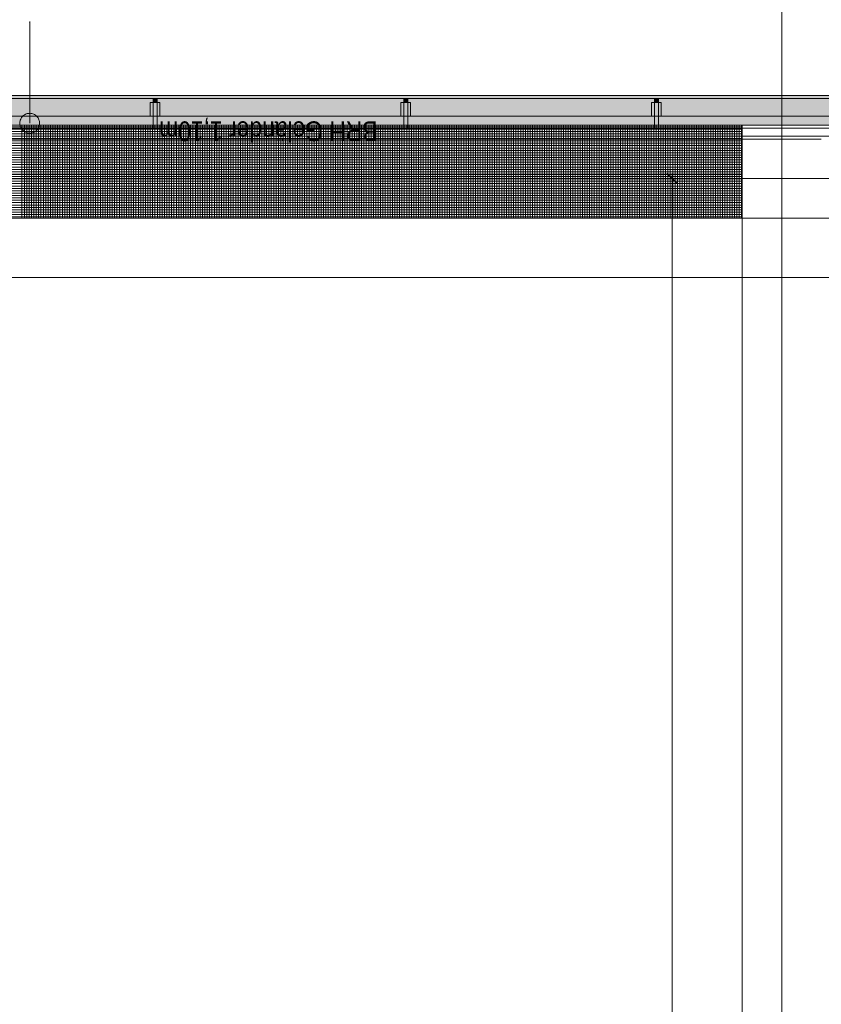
# Model space of a CAD drawing. Extents: x -720 to 300, y 62 to 1112.
# Tile 52 of 60: x -230 to -149, y 916 to 1016. Entities that reach past the tile are written whole.
import ezdxf
from ezdxf.lldxf.tags import DXFTag

# ---------------------------------------------------------------- set-up
doc = ezdxf.new("R2010")
doc.units = 0
doc.layers.get('0').update_dxf_attribs({"lineweight": 13})
for name, color, linetype, lineweight, true_color in [('30 -36 Dächer- 3 Dachbeläge', 9, 'Continuous', 15, 0x808080), ('30 -36 Dächer- 4 Dachbekleidungen', 9, 'Continuous', 9, 0x808080), ('60- 61 allgemeine Ausstattung- 4 Terrassen', 9, 'Continuous', 9, 0x808080), ('70 -72 Beschriftung- 1 Beschriftung allgemein', 7, 'Continuous', 9, 0xff6633), ('70 -76 Bemaßung- 2 Allgemein', 9, 'Continuous', 5, 0x808080)]:
    doc.layers.add(name, color=color, linetype=linetype, lineweight=lineweight, true_color=true_color)
doc.layers.add('40 -41 Abwasser_Wasser_Gas- 2 Wasser-1', color=7, linetype='Continuous', lineweight=15)
doc.layers.add('70 -71 Achsen- 1 Gebäudeachsen', color=7, linetype='STRICHPUNKT2-A06DN9U3MF', lineweight=18)
doc.styles.get("Standard").update_dxf_attribs({"font": 'ARIALN.TTF'})
tags = doc.linetypes.add('STRICHPUNKT2-A06DN9U3MF', pattern=[12.7, 6.35, -3.175, 0, -3.175]).pattern_tags.tags
tags[10:11] = [DXFTag(74, 4), DXFTag(75, 0), DXFTag(340, '0'), DXFTag(46, 0.0), DXFTag(50, 0.0), DXFTag(44, 0.0), DXFTag(45, 0.0)]
tags[8:9] = [DXFTag(74, 4), DXFTag(75, 0), DXFTag(340, '0'), DXFTag(46, 0.0), DXFTag(50, 0.0), DXFTag(44, 0.0), DXFTag(45, 0.0)]
tags[6:7] = [DXFTag(74, 4), DXFTag(75, 0), DXFTag(340, '0'), DXFTag(46, 0.0), DXFTag(50, 0.0), DXFTag(44, 0.0), DXFTag(45, 0.0)]
tags[4:5] = [DXFTag(74, 4), DXFTag(75, 0), DXFTag(340, '0'), DXFTag(46, 0.0), DXFTag(50, 0.0), DXFTag(44, 0.0), DXFTag(45, 0.0)]

# ---------------------------------------------------------------- blocks, each defined once
blk = doc.blocks.new('Referenz-A06DN9U5MF')
at = {"layer": '30 -36 Dächer- 3 Dachbeläge', "color": 0, "linetype": 'Continuous', "ltscale": 0.15}
for p, q in [((76.456, 1008.312), (-600.45, 1008.312)), ((-600.45, 1005.312), (76.456, 1005.312))]:
    blk.add_line(p, q, dxfattribs=at)
at = {"layer": '30 -36 Dächer- 3 Dachbeläge', "color": 0, "lineweight": 9}
for p, q in [((-216.383, 1007.612), (-216.383, 1008.012)), ((-215.983, 1007.612), (-216.383, 1007.612)), ((-215.983, 1008.012), (-215.983, 1007.612)), ((-191.05, 1007.612), (-191.05, 1008.012)), ((-190.65, 1007.612), (-191.05, 1007.612)), ((-190.65, 1008.012), (-190.65, 1007.612)), ((-165.717, 1007.612), (-165.717, 1008.012)), ((-165.317, 1007.612), (-165.717, 1007.612)), ((-165.317, 1008.012), (-165.317, 1007.612))]:
    blk.add_line(p, q, dxfattribs=at)
at = {"layer": '30 -36 Dächer- 3 Dachbeläge', "color": 0, "lineweight": 0}
for points in [[(-600.45, 1005.312), (-600.45, 1008.312), (76.456, 1006.984)], [(76.456, 1006.984), (-600.45, 1008.312), (76.456, 1008.312)], [(-216.383, 1007.612), (-215.983, 1007.612), (-216.383, 1008.012)], [(-216.383, 1008.012), (-215.983, 1007.612), (-215.983, 1008.012)], [(-191.05, 1007.612), (-190.65, 1007.612), (-191.05, 1008.012)], [(-191.05, 1008.012), (-190.65, 1007.612), (-190.65, 1008.012)], [(-165.717, 1007.612), (-165.317, 1007.612), (-165.717, 1008.012)], [(-165.717, 1008.012), (-165.317, 1007.612), (-165.317, 1008.012)], [(-600.45, 1005.312), (76.456, 1006.984), (76.456, 1005.312)]]:
    blk.add_solid(points, dxfattribs=at)
at = {"layer": '30 -36 Dächer- 4 Dachbekleidungen', "color": 0, "linetype": 'Continuous', "ltscale": 0.13}
for p, q in [((76.456, 1008.012), (-600.45, 1008.012)), ((-216.683, 1006.212), (-216.683, 1007.612)), ((-216.683, 1007.612), (-216.383, 1007.612)), ((-215.983, 1007.612), (-216.383, 1007.612)), ((-216.383, 1007.612), (-216.383, 1006.212)), ((-215.983, 1006.212), (-215.983, 1007.612)), ((-215.683, 1007.612), (-215.983, 1007.612)), ((-215.683, 1006.212), (-215.683, 1007.612)), ((-191.35, 1006.212), (-191.35, 1007.612)), ((-191.35, 1007.612), (-191.05, 1007.612)), ((-190.65, 1007.612), (-191.05, 1007.612)), ((-191.05, 1007.612), (-191.05, 1006.212)), ((-190.65, 1006.212), (-190.65, 1007.612)), ((-190.35, 1007.612), (-190.65, 1007.612)), ((-190.35, 1006.212), (-190.35, 1007.612)), ((-166.017, 1006.212), (-166.017, 1007.612)), ((-166.017, 1007.612), (-165.717, 1007.612)), ((-165.317, 1007.612), (-165.717, 1007.612)), ((-165.717, 1007.612), (-165.717, 1006.212)), ((-165.317, 1006.212), (-165.317, 1007.612)), ((-165.017, 1007.612), (-165.317, 1007.612)), ((-165.017, 1006.212), (-165.017, 1007.612)), ((-600.45, 1006.212), (76.456, 1006.212)), ((-216.383, 1005.012), (-216.383, 1006.212)), ((-215.983, 1006.212), (-215.983, 1005.012)), ((-191.05, 1005.012), (-191.05, 1006.212)), ((-190.65, 1006.212), (-190.65, 1005.012)), ((-165.717, 1005.012), (-165.717, 1006.212)), ((-165.317, 1006.212), (-165.317, 1005.012)), ((76.456, 1005.012), (-600.45, 1005.012)), ((-215.983, 1005.012), (-216.383, 1005.012)), ((-190.65, 1005.012), (-191.05, 1005.012)), ((-165.317, 1005.012), (-165.717, 1005.012)), ((-600.45, 1004.212), (76.456, 1004.212))]:
    blk.add_line(p, q, dxfattribs=at)
at = {"layer": '40 -41 Abwasser_Wasser_Gas- 2 Wasser-1', "color": 0, "linetype": 'Continuous', "ltscale": 0.15}
for p, q in [((-229.202, 1006.448), (-229.109, 1006.478)), ((-229.109, 1006.478), (-229.013, 1006.499)), ((-229.013, 1006.499), (-228.915, 1006.51)), ((-228.915, 1006.51), (-228.817, 1006.512)), ((-228.817, 1006.512), (-228.719, 1006.504)), ((-228.719, 1006.504), (-228.623, 1006.486)), ((-228.623, 1006.486), (-228.528, 1006.459)), ((-229.849, 1005.545), (-229.841, 1005.643)), ((-229.848, 1005.447), (-229.849, 1005.545)), ((-229.841, 1005.643), (-229.824, 1005.739)), ((-229.824, 1005.739), (-229.797, 1005.834)), ((-229.797, 1005.834), (-229.761, 1005.925)), ((-229.761, 1005.925), (-229.716, 1006.012)), ((-229.716, 1006.012), (-229.663, 1006.095)), ((-229.663, 1006.095), (-229.602, 1006.171)), ((-229.602, 1006.171), (-229.533, 1006.242)), ((-229.533, 1006.242), (-229.459, 1006.305)), ((-229.459, 1006.305), (-229.378, 1006.361)), ((-229.378, 1006.361), (-229.292, 1006.409)), ((-229.292, 1006.409), (-229.202, 1006.448)), ((-228.528, 1006.459), (-228.437, 1006.423)), ((-228.437, 1006.423), (-228.35, 1006.378)), ((-228.35, 1006.378), (-228.267, 1006.325)), ((-228.267, 1006.325), (-228.191, 1006.264)), ((-228.191, 1006.264), (-228.12, 1006.196)), ((-228.12, 1006.196), (-228.057, 1006.121)), ((-228.057, 1006.121), (-228.001, 1006.04)), ((-228.001, 1006.04), (-227.953, 1005.954)), ((-227.953, 1005.954), (-227.914, 1005.864)), ((-227.914, 1005.864), (-227.884, 1005.771)), ((-227.884, 1005.771), (-227.863, 1005.675)), ((-227.863, 1005.675), (-227.852, 1005.577)), ((-227.85, 1005.479), (-227.858, 1005.382)), ((-227.852, 1005.577), (-227.85, 1005.479)), ((-229.837, 1005.349), (-229.848, 1005.447)), ((-229.816, 1005.253), (-229.837, 1005.349)), ((-229.786, 1005.16), (-229.816, 1005.253)), ((-229.747, 1005.07), (-229.786, 1005.16)), ((-229.699, 1004.984), (-229.747, 1005.07)), ((-229.643, 1004.903), (-229.699, 1004.984)), ((-229.58, 1004.828), (-229.643, 1004.903)), ((-229.509, 1004.76), (-229.58, 1004.828)), ((-229.432, 1004.699), (-229.509, 1004.76)), ((-229.35, 1004.646), (-229.432, 1004.699)), ((-229.263, 1004.601), (-229.35, 1004.646)), ((-229.171, 1004.565), (-229.263, 1004.601)), ((-229.077, 1004.538), (-229.171, 1004.565)), ((-228.98, 1004.521), (-229.077, 1004.538)), ((-228.883, 1004.513), (-228.98, 1004.521)), ((-228.784, 1004.514), (-228.883, 1004.513)), ((-228.687, 1004.525), (-228.784, 1004.514)), ((-228.591, 1004.546), (-228.687, 1004.525)), ((-228.498, 1004.576), (-228.591, 1004.546)), ((-228.408, 1004.615), (-228.498, 1004.576)), ((-228.322, 1004.663), (-228.408, 1004.615)), ((-228.241, 1004.719), (-228.322, 1004.663)), ((-228.166, 1004.782), (-228.241, 1004.719)), ((-228.098, 1004.853), (-228.166, 1004.782)), ((-228.037, 1004.93), (-228.098, 1004.853)), ((-227.984, 1005.012), (-228.037, 1004.93)), ((-227.939, 1005.099), (-227.984, 1005.012)), ((-227.903, 1005.191), (-227.939, 1005.099)), ((-227.876, 1005.285), (-227.903, 1005.191)), ((-227.858, 1005.382), (-227.876, 1005.285))]:
    blk.add_line(p, q, dxfattribs=at)
at = {"layer": '40 -41 Abwasser_Wasser_Gas- 2 Wasser-1', "color": 0, "linetype": 'Continuous', "lineweight": 9, "ltscale": 0.13}
for p, q in [((-596.91, 995.912), (76.456, 995.912)), ((76.456, 989.912), (-596.91, 989.912))]:
    blk.add_line(p, q, dxfattribs=at)
at = {"layer": '60- 61 allgemeine Ausstattung- 4 Terrassen', "color": 0}
for p, q in [((-300.85, 1005.312), (-156.85, 1005.312)), ((-300.85, 1005.162), (-156.85, 1005.162)), ((-300.85, 1004.922), (-156.85, 1004.922)), ((-300.85, 1004.682), (-156.85, 1004.682)), ((-229.63, 995.912), (-229.63, 1005.312)), ((-229.39, 995.912), (-229.39, 1005.312)), ((-229.15, 995.912), (-229.15, 1005.312)), ((-228.91, 995.912), (-228.91, 1005.312)), ((-228.67, 995.912), (-228.67, 1005.312)), ((-228.43, 995.912), (-228.43, 1005.312)), ((-228.19, 995.912), (-228.19, 1005.312)), ((-227.95, 995.912), (-227.95, 1005.312)), ((-227.71, 995.912), (-227.71, 1005.312)), ((-227.47, 995.912), (-227.47, 1005.312)), ((-227.23, 995.912), (-227.23, 1005.312)), ((-226.99, 995.912), (-226.99, 1005.312)), ((-226.75, 995.912), (-226.75, 1005.312)), ((-226.51, 995.912), (-226.51, 1005.312)), ((-226.27, 995.912), (-226.27, 1005.312)), ((-226.03, 995.912), (-226.03, 1005.312)), ((-225.79, 995.912), (-225.79, 1005.312)), ((-225.55, 995.912), (-225.55, 1005.312)), ((-225.31, 995.912), (-225.31, 1005.312)), ((-225.07, 995.912), (-225.07, 1005.312)), ((-224.83, 995.912), (-224.83, 1005.312)), ((-224.59, 995.912), (-224.59, 1005.312)), ((-224.35, 995.912), (-224.35, 1005.312)), ((-224.11, 995.912), (-224.11, 1005.312)), ((-223.87, 995.912), (-223.87, 1005.312)), ((-223.63, 995.912), (-223.63, 1005.312)), ((-223.39, 995.912), (-223.39, 1005.312)), ((-223.15, 995.912), (-223.15, 1005.312)), ((-222.91, 995.912), (-222.91, 1005.312)), ((-222.67, 995.912), (-222.67, 1005.312)), ((-222.43, 995.912), (-222.43, 1005.312)), ((-222.19, 995.912), (-222.19, 1005.312)), ((-221.95, 995.912), (-221.95, 1005.312)), ((-221.71, 995.912), (-221.71, 1005.312)), ((-221.47, 995.912), (-221.47, 1005.312)), ((-221.23, 995.912), (-221.23, 1005.312)), ((-220.99, 995.912), (-220.99, 1005.312)), ((-220.75, 995.912), (-220.75, 1005.312)), ((-220.51, 995.912), (-220.51, 1005.312)), ((-220.27, 995.912), (-220.27, 1005.312)), ((-220.03, 995.912), (-220.03, 1005.312)), ((-219.79, 995.912), (-219.79, 1005.312)), ((-219.55, 995.912), (-219.55, 1005.312)), ((-219.31, 995.912), (-219.31, 1005.312)), ((-219.07, 995.912), (-219.07, 1005.312)), ((-218.83, 995.912), (-218.83, 1005.312)), ((-218.59, 995.912), (-218.59, 1005.312)), ((-218.35, 995.912), (-218.35, 1005.312)), ((-218.11, 995.912), (-218.11, 1005.312)), ((-217.87, 995.912), (-217.87, 1005.312)), ((-217.63, 995.912), (-217.63, 1005.312)), ((-217.39, 995.912), (-217.39, 1005.312)), ((-217.15, 995.912), (-217.15, 1005.312)), ((-216.91, 995.912), (-216.91, 1005.312)), ((-216.67, 995.912), (-216.67, 1005.312)), ((-216.43, 995.912), (-216.43, 1005.312)), ((-216.19, 995.912), (-216.19, 1005.312)), ((-215.95, 995.912), (-215.95, 1005.312)), ((-215.71, 995.912), (-215.71, 1005.312)), ((-215.47, 995.912), (-215.47, 1005.312)), ((-215.23, 995.912), (-215.23, 1005.312)), ((-214.99, 995.912), (-214.99, 1005.312)), ((-214.75, 995.912), (-214.75, 1005.312)), ((-214.51, 995.912), (-214.51, 1005.312)), ((-214.27, 995.912), (-214.27, 1005.312)), ((-214.03, 995.912), (-214.03, 1005.312)), ((-213.79, 995.912), (-213.79, 1005.312)), ((-213.55, 995.912), (-213.55, 1005.312)), ((-213.31, 995.912), (-213.31, 1005.312)), ((-213.07, 995.912), (-213.07, 1005.312)), ((-212.83, 995.912), (-212.83, 1005.312)), ((-212.59, 995.912), (-212.59, 1005.312)), ((-212.35, 995.912), (-212.35, 1005.312)), ((-212.11, 995.912), (-212.11, 1005.312)), ((-211.87, 995.912), (-211.87, 1005.312)), ((-211.63, 995.912), (-211.63, 1005.312)), ((-211.39, 995.912), (-211.39, 1005.312)), ((-211.15, 995.912), (-211.15, 1005.312)), ((-210.91, 995.912), (-210.91, 1005.312)), ((-210.67, 995.912), (-210.67, 1005.312)), ((-210.43, 995.912), (-210.43, 1005.312)), ((-210.19, 995.912), (-210.19, 1005.312)), ((-209.95, 995.912), (-209.95, 1005.312)), ((-209.71, 995.912), (-209.71, 1005.312)), ((-209.47, 995.912), (-209.47, 1005.312)), ((-209.23, 995.912), (-209.23, 1005.312)), ((-208.99, 995.912), (-208.99, 1005.312)), ((-208.75, 995.912), (-208.75, 1005.312)), ((-208.51, 995.912), (-208.51, 1005.312)), ((-208.27, 995.912), (-208.27, 1005.312)), ((-208.03, 995.912), (-208.03, 1005.312)), ((-207.79, 995.912), (-207.79, 1005.312)), ((-207.55, 995.912), (-207.55, 1005.312)), ((-207.31, 995.912), (-207.31, 1005.312)), ((-207.07, 995.912), (-207.07, 1005.312)), ((-206.83, 995.912), (-206.83, 1005.312)), ((-206.59, 995.912), (-206.59, 1005.312)), ((-206.35, 995.912), (-206.35, 1005.312)), ((-206.11, 995.912), (-206.11, 1005.312)), ((-205.87, 995.912), (-205.87, 1005.312)), ((-205.63, 995.912), (-205.63, 1005.312)), ((-205.39, 995.912), (-205.39, 1005.312)), ((-205.15, 995.912), (-205.15, 1005.312)), ((-204.91, 995.912), (-204.91, 1005.312)), ((-204.67, 995.912), (-204.67, 1005.312)), ((-204.43, 995.912), (-204.43, 1005.312)), ((-204.19, 995.912), (-204.19, 1005.312)), ((-203.95, 995.912), (-203.95, 1005.312)), ((-203.71, 995.912), (-203.71, 1005.312)), ((-203.47, 995.912), (-203.47, 1005.312)), ((-203.23, 995.912), (-203.23, 1005.312)), ((-202.99, 995.912), (-202.99, 1005.312)), ((-202.75, 995.912), (-202.75, 1005.312)), ((-202.51, 995.912), (-202.51, 1005.312)), ((-202.27, 995.912), (-202.27, 1005.312)), ((-202.03, 995.912), (-202.03, 1005.312)), ((-201.79, 995.912), (-201.79, 1005.312)), ((-201.55, 995.912), (-201.55, 1005.312)), ((-201.31, 995.912), (-201.31, 1005.312)), ((-201.07, 995.912), (-201.07, 1005.312)), ((-200.83, 995.912), (-200.83, 1005.312)), ((-200.59, 995.912), (-200.59, 1005.312)), ((-200.35, 995.912), (-200.35, 1005.312)), ((-200.11, 995.912), (-200.11, 1005.312)), ((-199.87, 995.912), (-199.87, 1005.312)), ((-199.63, 995.912), (-199.63, 1005.312)), ((-199.39, 995.912), (-199.39, 1005.312)), ((-199.15, 995.912), (-199.15, 1005.312)), ((-198.91, 995.912), (-198.91, 1005.312)), ((-198.67, 995.912), (-198.67, 1005.312)), ((-198.43, 995.912), (-198.43, 1005.312)), ((-198.19, 995.912), (-198.19, 1005.312)), ((-197.95, 995.912), (-197.95, 1005.312)), ((-197.71, 995.912), (-197.71, 1005.312)), ((-197.47, 995.912), (-197.47, 1005.312)), ((-197.23, 995.912), (-197.23, 1005.312)), ((-196.99, 995.912), (-196.99, 1005.312)), ((-196.75, 995.912), (-196.75, 1005.312)), ((-196.51, 995.912), (-196.51, 1005.312)), ((-196.27, 995.912), (-196.27, 1005.312)), ((-196.03, 995.912), (-196.03, 1005.312)), ((-195.79, 995.912), (-195.79, 1005.312)), ((-195.55, 995.912), (-195.55, 1005.312)), ((-195.31, 995.912), (-195.31, 1005.312)), ((-195.07, 995.912), (-195.07, 1005.312)), ((-194.83, 995.912), (-194.83, 1005.312)), ((-194.59, 995.912), (-194.59, 1005.312)), ((-194.35, 995.912), (-194.35, 1005.312)), ((-194.11, 995.912), (-194.11, 1005.312)), ((-193.87, 995.912), (-193.87, 1005.312)), ((-193.63, 995.912), (-193.63, 1005.312)), ((-193.39, 995.912), (-193.39, 1005.312)), ((-193.15, 995.912), (-193.15, 1005.312)), ((-192.91, 995.912), (-192.91, 1005.312)), ((-192.67, 995.912), (-192.67, 1005.312)), ((-192.43, 995.912), (-192.43, 1005.312)), ((-192.19, 995.912), (-192.19, 1005.312)), ((-191.95, 995.912), (-191.95, 1005.312)), ((-191.71, 995.912), (-191.71, 1005.312)), ((-191.47, 995.912), (-191.47, 1005.312)), ((-191.23, 995.912), (-191.23, 1005.312)), ((-190.99, 995.912), (-190.99, 1005.312)), ((-190.75, 995.912), (-190.75, 1005.312)), ((-190.51, 995.912), (-190.51, 1005.312)), ((-190.27, 995.912), (-190.27, 1005.312)), ((-190.03, 995.912), (-190.03, 1005.312)), ((-189.79, 995.912), (-189.79, 1005.312)), ((-189.55, 995.912), (-189.55, 1005.312)), ((-189.31, 995.912), (-189.31, 1005.312)), ((-189.07, 995.912), (-189.07, 1005.312)), ((-188.83, 995.912), (-188.83, 1005.312)), ((-188.59, 995.912), (-188.59, 1005.312)), ((-188.35, 995.912), (-188.35, 1005.312)), ((-188.11, 995.912), (-188.11, 1005.312)), ((-187.87, 995.912), (-187.87, 1005.312)), ((-187.63, 995.912), (-187.63, 1005.312)), ((-187.39, 995.912), (-187.39, 1005.312)), ((-187.15, 995.912), (-187.15, 1005.312)), ((-186.91, 995.912), (-186.91, 1005.312)), ((-186.67, 995.912), (-186.67, 1005.312)), ((-186.43, 995.912), (-186.43, 1005.312)), ((-186.19, 995.912), (-186.19, 1005.312)), ((-185.95, 995.912), (-185.95, 1005.312)), ((-185.71, 995.912), (-185.71, 1005.312)), ((-185.47, 995.912), (-185.47, 1005.312)), ((-185.23, 995.912), (-185.23, 1005.312)), ((-184.99, 995.912), (-184.99, 1005.312)), ((-184.75, 995.912), (-184.75, 1005.312)), ((-184.51, 995.912), (-184.51, 1005.312)), ((-184.27, 995.912), (-184.27, 1005.312)), ((-184.03, 995.912), (-184.03, 1005.312)), ((-183.79, 995.912), (-183.79, 1005.312)), ((-183.55, 995.912), (-183.55, 1005.312)), ((-183.31, 995.912), (-183.31, 1005.312)), ((-183.07, 995.912), (-183.07, 1005.312)), ((-182.83, 995.912), (-182.83, 1005.312)), ((-182.59, 995.912), (-182.59, 1005.312)), ((-182.35, 995.912), (-182.35, 1005.312)), ((-182.11, 995.912), (-182.11, 1005.312)), ((-181.87, 995.912), (-181.87, 1005.312)), ((-181.63, 995.912), (-181.63, 1005.312)), ((-181.39, 995.912), (-181.39, 1005.312)), ((-181.15, 995.912), (-181.15, 1005.312)), ((-180.91, 995.912), (-180.91, 1005.312)), ((-180.67, 995.912), (-180.67, 1005.312)), ((-180.43, 995.912), (-180.43, 1005.312)), ((-180.19, 995.912), (-180.19, 1005.312)), ((-179.95, 995.912), (-179.95, 1005.312)), ((-179.71, 995.912), (-179.71, 1005.312)), ((-179.47, 995.912), (-179.47, 1005.312)), ((-179.23, 995.912), (-179.23, 1005.312)), ((-178.99, 995.912), (-178.99, 1005.312)), ((-178.75, 995.912), (-178.75, 1005.312)), ((-178.51, 995.912), (-178.51, 1005.312)), ((-178.27, 995.912), (-178.27, 1005.312)), ((-178.03, 995.912), (-178.03, 1005.312)), ((-177.79, 995.912), (-177.79, 1005.312)), ((-177.55, 995.912), (-177.55, 1005.312)), ((-177.31, 995.912), (-177.31, 1005.312)), ((-177.07, 995.912), (-177.07, 1005.312)), ((-176.83, 995.912), (-176.83, 1005.312)), ((-176.59, 995.912), (-176.59, 1005.312)), ((-176.35, 995.912), (-176.35, 1005.312)), ((-176.11, 995.912), (-176.11, 1005.312)), ((-175.87, 995.912), (-175.87, 1005.312)), ((-175.63, 995.912), (-175.63, 1005.312)), ((-175.39, 995.912), (-175.39, 1005.312)), ((-175.15, 995.912), (-175.15, 1005.312)), ((-174.91, 995.912), (-174.91, 1005.312)), ((-174.67, 995.912), (-174.67, 1005.312)), ((-174.43, 995.912), (-174.43, 1005.312)), ((-174.19, 995.912), (-174.19, 1005.312)), ((-173.95, 995.912), (-173.95, 1005.312)), ((-173.71, 995.912), (-173.71, 1005.312)), ((-173.47, 995.912), (-173.47, 1005.312)), ((-173.23, 995.912), (-173.23, 1005.312)), ((-172.99, 995.912), (-172.99, 1005.312)), ((-172.75, 995.912), (-172.75, 1005.312)), ((-172.51, 995.912), (-172.51, 1005.312)), ((-172.27, 995.912), (-172.27, 1005.312)), ((-172.03, 995.912), (-172.03, 1005.312)), ((-171.79, 995.912), (-171.79, 1005.312)), ((-171.55, 995.912), (-171.55, 1005.312)), ((-171.31, 995.912), (-171.31, 1005.312)), ((-171.07, 995.912), (-171.07, 1005.312)), ((-170.83, 995.912), (-170.83, 1005.312)), ((-170.59, 995.912), (-170.59, 1005.312)), ((-170.35, 995.912), (-170.35, 1005.312)), ((-170.11, 995.912), (-170.11, 1005.312)), ((-169.87, 995.912), (-169.87, 1005.312)), ((-169.63, 995.912), (-169.63, 1005.312)), ((-169.39, 995.912), (-169.39, 1005.312)), ((-169.15, 995.912), (-169.15, 1005.312)), ((-168.91, 995.912), (-168.91, 1005.312)), ((-168.67, 995.912), (-168.67, 1005.312)), ((-168.43, 995.912), (-168.43, 1005.312)), ((-168.19, 995.912), (-168.19, 1005.312)), ((-167.95, 995.912), (-167.95, 1005.312)), ((-167.71, 995.912), (-167.71, 1005.312)), ((-167.47, 995.912), (-167.47, 1005.312)), ((-167.23, 995.912), (-167.23, 1005.312)), ((-166.99, 995.912), (-166.99, 1005.312)), ((-166.75, 995.912), (-166.75, 1005.312)), ((-166.51, 995.912), (-166.51, 1005.312)), ((-166.27, 995.912), (-166.27, 1005.312)), ((-166.03, 995.912), (-166.03, 1005.312)), ((-165.79, 995.912), (-165.79, 1005.312)), ((-165.55, 995.912), (-165.55, 1005.312)), ((-165.31, 995.912), (-165.31, 1005.312)), ((-165.07, 995.912), (-165.07, 1005.312)), ((-164.83, 995.912), (-164.83, 1005.312)), ((-164.59, 995.912), (-164.59, 1005.312)), ((-164.35, 995.912), (-164.35, 1005.312)), ((-164.11, 995.912), (-164.11, 1005.312)), ((-163.87, 995.912), (-163.87, 1005.312)), ((-163.63, 995.912), (-163.63, 1005.312)), ((-163.39, 995.912), (-163.39, 1005.312)), ((-163.15, 995.912), (-163.15, 1005.312)), ((-162.91, 995.912), (-162.91, 1005.312)), ((-162.67, 995.912), (-162.67, 1005.312)), ((-162.43, 995.912), (-162.43, 1005.312)), ((-162.19, 995.912), (-162.19, 1005.312)), ((-161.95, 995.912), (-161.95, 1005.312)), ((-161.71, 995.912), (-161.71, 1005.312)), ((-161.47, 995.912), (-161.47, 1005.312)), ((-161.23, 995.912), (-161.23, 1005.312)), ((-160.99, 995.912), (-160.99, 1005.312)), ((-160.75, 995.912), (-160.75, 1005.312)), ((-160.51, 995.912), (-160.51, 1005.312)), ((-160.27, 995.912), (-160.27, 1005.312)), ((-160.03, 995.912), (-160.03, 1005.312)), ((-159.79, 995.912), (-159.79, 1005.312)), ((-159.55, 995.912), (-159.55, 1005.312)), ((-159.31, 995.912), (-159.31, 1005.312)), ((-159.07, 995.912), (-159.07, 1005.312)), ((-158.83, 995.912), (-158.83, 1005.312)), ((-158.59, 995.912), (-158.59, 1005.312)), ((-158.35, 995.912), (-158.35, 1005.312)), ((-158.11, 995.912), (-158.11, 1005.312)), ((-157.87, 995.912), (-157.87, 1005.312)), ((-157.63, 995.912), (-157.63, 1005.312)), ((-157.39, 995.912), (-157.39, 1005.312)), ((-157.15, 995.912), (-157.15, 1005.312)), ((-156.91, 995.912), (-156.91, 1005.312)), ((-156.85, 1005.312), (-156.85, 995.912)), ((-300.85, 1004.442), (-156.85, 1004.442)), ((-300.85, 1004.202), (-156.85, 1004.202)), ((-300.85, 1003.962), (-156.85, 1003.962)), ((-300.85, 1003.722), (-156.85, 1003.722)), ((-300.85, 1003.482), (-156.85, 1003.482)), ((-300.85, 1003.242), (-156.85, 1003.242)), ((-300.85, 1003.002), (-156.85, 1003.002)), ((-300.85, 1002.762), (-156.85, 1002.762)), ((-300.85, 1002.522), (-156.85, 1002.522)), ((-300.85, 1002.282), (-156.85, 1002.282)), ((-300.85, 1002.042), (-156.85, 1002.042)), ((-300.85, 1001.802), (-156.85, 1001.802)), ((-300.85, 1001.562), (-156.85, 1001.562)), ((-300.85, 1001.322), (-156.85, 1001.322)), ((-300.85, 1001.082), (-156.85, 1001.082)), ((-300.85, 1000.842), (-156.85, 1000.842)), ((-300.85, 1000.602), (-156.85, 1000.602)), ((-300.85, 1000.362), (-156.85, 1000.362)), ((-300.85, 1000.122), (-156.85, 1000.122)), ((-300.85, 999.882), (-156.85, 999.882)), ((-300.85, 999.642), (-156.85, 999.642)), ((-300.85, 999.402), (-156.85, 999.402)), ((-300.85, 999.162), (-156.85, 999.162)), ((-300.85, 998.922), (-156.85, 998.922)), ((-300.85, 998.682), (-156.85, 998.682)), ((-300.85, 998.442), (-156.85, 998.442)), ((-300.85, 998.202), (-156.85, 998.202)), ((-300.85, 997.962), (-156.85, 997.962)), ((-300.85, 997.722), (-156.85, 997.722)), ((-300.85, 997.482), (-156.85, 997.482)), ((-300.85, 997.242), (-156.85, 997.242)), ((-300.85, 997.002), (-156.85, 997.002)), ((-300.85, 996.762), (-156.85, 996.762)), ((-300.85, 996.522), (-156.85, 996.522)), ((-300.85, 996.282), (-156.85, 996.282)), ((-300.85, 996.042), (-156.85, 996.042)), ((-156.85, 995.912), (-300.85, 995.912))]:
    blk.add_line(p, q, dxfattribs=at)
at = {"layer": '60- 61 allgemeine Ausstattung- 4 Terrassen', "color": 0, "linetype": 'Continuous', "ltscale": 0.13}
for p, q in [((-300.85, 1003.912), (-156.85, 1003.912)), ((-156.85, 1003.912), (-148.85, 1003.912)), ((-156.85, 770.912), (-156.85, 1003.912)), ((-156.85, 1003.912), (-156.85, 1000.312)), ((-156.85, 1000.312), (-300.85, 1000.312))]:
    blk.add_line(p, q, dxfattribs=at)
at = {"layer": '70 -71 Achsen- 1 Gebäudeachsen', "color": 0, "linetype": 'STRICHPUNKT2-A06DN9U3MF', "ltscale": 0.18}
for p, q in [((-152.85, 1084.852), (-152.85, 85.412)), ((-682.489, 999.912), (76.456, 999.912))]:
    blk.add_line(p, q, dxfattribs=at)
at = {"layer": '70 -72 Beschriftung- 1 Beschriftung allgemein', "color": 0, "linetype": 'Continuous', "lineweight": 5, "ltscale": 0.13}
for p, q in [((-228.866, 1015.744), (-228.85, 1015.804)), ((-228.834, 1015.744), (-228.866, 1015.744)), ((-228.85, 1015.804), (-228.834, 1015.744))]:
    blk.add_line(p, q, dxfattribs=at)
at = {"layer": '70 -72 Beschriftung- 1 Beschriftung allgemein', "color": 0, "linetype": 'Continuous', "ltscale": 0.13}
blk.add_line((-228.85, 1005.512), (-228.85, 1015.804), dxfattribs=at)
at = {"layer": '70 -72 Beschriftung- 1 Beschriftung allgemein', "color": 0, "lineweight": 0}
for points in [[(-228.85, 1015.744), (-228.866, 1015.744), (-228.85, 1015.804)], [(-228.85, 1015.744), (-228.85, 1015.804), (-228.834, 1015.744)]]:
    blk.add_solid(points, dxfattribs=at)
at = {"layer": '70 -76 Bemaßung- 2 Allgemein', "color": 0, "linetype": 'Continuous', "ltscale": 0.13}
for p, q in [((-165.93, 999.912), (-162.93, 999.912)), ((-164.46, 1000.443), (-163.399, 999.382)), ((-163.93, 1000.412), (-163.93, 998.852)), ((-163.93, 819.772), (-163.93, 998.852))]:
    blk.add_line(p, q, dxfattribs=at)
at = {"layer": '70 -72 Beschriftung- 1 Beschriftung allgemein', "color": 0, "linetype": 'Continuous', "ltscale": 0.13, "insert": (-193.702, 1003.686), "char_height": 2.01377, "attachment_point": 1, "rotation": 180}
blk.add_mtext('{\\fArial Narrow;BRH Geländer 1,10m}', dxfattribs=at)

msp = doc.modelspace()

# ---------------------------------------------------------------- block references
at = {"color": 8, "lineweight": 13, "ltscale": 0.13, "true_color": 0x808080}
msp.add_blockref('Referenz-A06DN9U5MF', (0, 0), dxfattribs=at)

doc.saveas('drawing.dxf')
